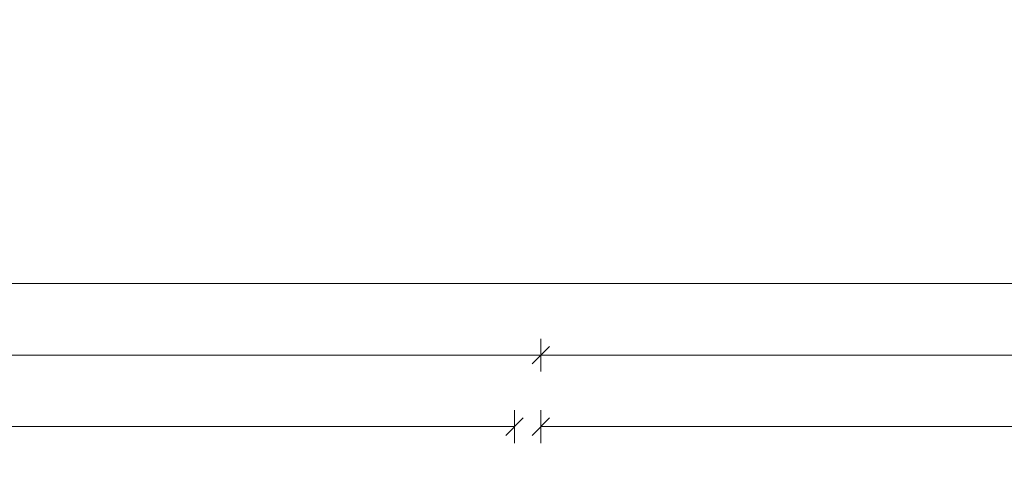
# Model space of a CAD drawing. Header units: millimetres. Extents: x -7955266 to 72030, y -46136 to 9299934.
# Tile 166 of 203: x -5108062 to -5096062, y 6639475 to 6644913. Entities that reach past the tile are written whole.
import ezdxf
from ezdxf.enums import TextEntityAlignment as Align

# ---------------------------------------------------------------- set-up
doc = ezdxf.new("R2010")
doc.units = ezdxf.units.MM
doc.header["$LTSCALE"] = 10
for name, color, linetype, lineweight in [('!XREF', 8, 'Continuous', 5), ('XREF_E_PRZ24002_rzut dachu$0$0-DACH-ISTN', 8, 'Continuous', 5), ('XREF_E_PRZ24002_rzut dachu$0$DO-HALA-WYMIAR', 8, 'Continuous', 5)]:
    doc.layers.add(name, color=color, linetype=linetype, lineweight=lineweight)
doc.styles.add('XREF_E_PRZ24002_rzut dachu$0$CP_ATTR', font='ROMANS.SHX')
doc.styles.add('XREF_E_PRZ24002_rzut dachu$0$ROMANS', font='romans.shx', dxfattribs={"width": 0.8})
doc.dimstyles.new('XREF_E_PRZ24002_rzut dachu$0$STANDARD', dxfattribs={"dimscale": 1.4, "dimtxt": 21, "dimasz": 0.5, "dimexe": 0.2, "dimexo": 0.1, "dimgap": 6, "dimtad": 1, "dimdec": 1, "dimrnd": 0.5, "dimzin": 12, "dimdsep": 46, "dimtxsty": 'XREF_E_PRZ24002_rzut dachu$0$ROMANS', "dimblk1": 'XREF_E_PRZ24002_rzut dachu$0$Q', "dimblk2": 'XREF_E_PRZ24002_rzut dachu$0$Q', "dimsah": 1, "dimcen": 0.5, "dimse1": 1, "dimse2": 1, "dimclrd": 8, "dimclre": 8, "dimclrt": 7, "dimadec": 0, "dimazin": 0, "dimtfac": 1, "dimtdec": 1, "dimtix": 1, "dimtmove": 2, "dimatfit": 3, "dimldrblk": 'XREF_E_PRZ24002_rzut dachu$0$Q', "dimfxl": 1, "dimtolj": 1, "dimtzin": 12, "dimarcsym": 0})

# ---------------------------------------------------------------- blocks, each defined once
blk = doc.blocks.new('XREF_E_PRZ24002_rzut dachu$0$Q')
for p, q in [((0, 19.99999999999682), (0, -20.00000000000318)), ((10.60660171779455, 10.60660171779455), (-10.60660171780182, -10.60660171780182))]:
    blk.add_line(p, q)
blk = doc.blocks.new('*D254')
at = {"layer": 'XREF_E_PRZ24002_rzut dachu$0$DO-HALA-WYMIAR', "color": 8, "lineweight": -2, "transparency": 16777216}
blk.add_line((-268480.6826345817, 268914.3257543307), (-265508.6826345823, 268914.3257543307), dxfattribs=at)
at = {"layer": 'XREF_E_PRZ24002_rzut dachu$0$DO-HALA-WYMIAR', "color": 8, "linetype": 'ByBlock', "lineweight": -2, "transparency": 16777216, "rotation": 180}
blk.add_blockref('XREF_E_PRZ24002_rzut dachu$0$Q', (-268481.6826345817, 268914.3257543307), dxfattribs=at)
at = {"layer": 'XREF_E_PRZ24002_rzut dachu$0$DO-HALA-WYMIAR', "color": 8, "linetype": 'ByBlock', "lineweight": -2, "transparency": 16777216}
blk.add_blockref('XREF_E_PRZ24002_rzut dachu$0$Q', (-265507.6826345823, 268914.3257543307), dxfattribs=at)
at = {"layer": 'XREF_E_PRZ24002_rzut dachu$0$DO-HALA-WYMIAR', "color": 7, "transparency": 16777216, "insert": (-266994.682634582, 268947.3257543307), "char_height": 42, "attachment_point": 5, "style": 'XREF_E_PRZ24002_rzut dachu$0$ROMANS'}
blk.add_mtext('\\A1;2974', dxfattribs=at)
blk = doc.blocks.new('*D256')
at = {"layer": 'XREF_E_PRZ24002_rzut dachu$0$DO-HALA-WYMIAR', "color": 8, "lineweight": -2, "transparency": 16777216}
blk.add_line((-268480.6826345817, 269001.4189297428), (-258174.1825840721, 269001.4189297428), dxfattribs=at)
at = {"layer": 'XREF_E_PRZ24002_rzut dachu$0$DO-HALA-WYMIAR', "color": 8, "linetype": 'ByBlock', "lineweight": -2, "transparency": 16777216, "rotation": 180}
blk.add_blockref('XREF_E_PRZ24002_rzut dachu$0$Q', (-268481.6826345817, 269001.4189297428), dxfattribs=at)
at = {"layer": 'XREF_E_PRZ24002_rzut dachu$0$DO-HALA-WYMIAR', "color": 8, "linetype": 'ByBlock', "lineweight": -2, "transparency": 16777216}
blk.add_blockref('XREF_E_PRZ24002_rzut dachu$0$Q', (-258173.1825840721, 269001.4189297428), dxfattribs=at)
at = {"layer": 'XREF_E_PRZ24002_rzut dachu$0$DO-HALA-WYMIAR', "color": 7, "transparency": 16777216, "insert": (-263327.4326093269, 269034.4189297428), "char_height": 42, "attachment_point": 5, "style": 'XREF_E_PRZ24002_rzut dachu$0$ROMANS'}
blk.add_mtext('\\A1;10308.5', dxfattribs=at)
blk = doc.blocks.new('*D272')
at = {"layer": 'XREF_E_PRZ24002_rzut dachu$0$DO-HALA-WYMIAR', "color": 8, "lineweight": -2, "transparency": 16777216}
blk.add_line((-268482.6826345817, 269001.4189297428), (-276865.68235375, 269001.4189297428), dxfattribs=at)
at = {"layer": 'XREF_E_PRZ24002_rzut dachu$0$DO-HALA-WYMIAR', "color": 8, "linetype": 'ByBlock', "lineweight": -2, "transparency": 16777216, "rotation": 180}
blk.add_blockref('XREF_E_PRZ24002_rzut dachu$0$Q', (-276866.68235375, 269001.4189297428), dxfattribs=at)
at = {"layer": 'XREF_E_PRZ24002_rzut dachu$0$DO-HALA-WYMIAR', "color": 8, "linetype": 'ByBlock', "lineweight": -2, "transparency": 16777216}
blk.add_blockref('XREF_E_PRZ24002_rzut dachu$0$Q', (-268481.6826345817, 269001.4189297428), dxfattribs=at)
at = {"layer": 'XREF_E_PRZ24002_rzut dachu$0$DO-HALA-WYMIAR', "color": 7, "transparency": 16777216, "insert": (-272674.1824941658, 269034.4189297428), "char_height": 42, "attachment_point": 5, "style": 'XREF_E_PRZ24002_rzut dachu$0$ROMANS'}
blk.add_mtext('\\A1;8385', dxfattribs=at)
blk = doc.blocks.new('*D275')
at = {"layer": 'XREF_E_PRZ24002_rzut dachu$0$DO-HALA-WYMIAR', "color": 8, "lineweight": -2, "transparency": 16777216}
blk.add_line((-268514.6826345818, 268914.3257543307), (-271286.6826346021, 268914.3257543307), dxfattribs=at)
at = {"layer": 'XREF_E_PRZ24002_rzut dachu$0$DO-HALA-WYMIAR', "color": 8, "linetype": 'ByBlock', "lineweight": -2, "transparency": 16777216, "rotation": 180}
blk.add_blockref('XREF_E_PRZ24002_rzut dachu$0$Q', (-271287.6826346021, 268914.3257543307), dxfattribs=at)
at = {"layer": 'XREF_E_PRZ24002_rzut dachu$0$DO-HALA-WYMIAR', "color": 8, "linetype": 'ByBlock', "lineweight": -2, "transparency": 16777216}
blk.add_blockref('XREF_E_PRZ24002_rzut dachu$0$Q', (-268513.6826345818, 268914.3257543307), dxfattribs=at)
at = {"layer": 'XREF_E_PRZ24002_rzut dachu$0$DO-HALA-WYMIAR', "color": 7, "transparency": 16777216, "insert": (-269900.6826345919, 268947.3257543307), "char_height": 42, "attachment_point": 5, "style": 'XREF_E_PRZ24002_rzut dachu$0$ROMANS'}
blk.add_mtext('\\A1;2774', dxfattribs=at)
blk = doc.blocks.new('*D277')
at = {"layer": 'XREF_E_PRZ24002_rzut dachu$0$DO-HALA-WYMIAR', "color": 8, "lineweight": -2, "transparency": 16777216}
blk.add_line((-258174.1825840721, 269088.5121051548), (-276865.68235375, 269088.5121051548), dxfattribs=at)
at = {"layer": 'XREF_E_PRZ24002_rzut dachu$0$DO-HALA-WYMIAR', "color": 8, "linetype": 'ByBlock', "lineweight": -2, "transparency": 16777216, "rotation": 180}
blk.add_blockref('XREF_E_PRZ24002_rzut dachu$0$Q', (-276866.68235375, 269088.5121051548), dxfattribs=at)
at = {"layer": 'XREF_E_PRZ24002_rzut dachu$0$DO-HALA-WYMIAR', "color": 8, "linetype": 'ByBlock', "lineweight": -2, "transparency": 16777216}
blk.add_blockref('XREF_E_PRZ24002_rzut dachu$0$Q', (-258173.1825840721, 269088.5121051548), dxfattribs=at)
at = {"layer": 'XREF_E_PRZ24002_rzut dachu$0$DO-HALA-WYMIAR', "color": 7, "transparency": 16777216, "insert": (-267519.9324689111, 269121.5121051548), "char_height": 42, "attachment_point": 5, "style": 'XREF_E_PRZ24002_rzut dachu$0$ROMANS'}
blk.add_mtext('\\A1;18693.5', dxfattribs=at)
blk = doc.blocks.new('XREF_E_PRZ24002_rzut dachu')
at = {"layer": 'XREF_E_PRZ24002_rzut dachu$0$0-DACH-ISTN', "linetype": 'ByBlock', "style": 'XREF_E_PRZ24002_rzut dachu$0$CP_ATTR', "flags": 9}
for tag, p, height, width in [('ARTICLE', (-279644.0530858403, 267204.1877945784), 0.01000000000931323, 3.078589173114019), ('OTHER', (-279644.0530858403, 267204.1877945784), 0.01000000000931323, 3.078589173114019), ('PRODUCER', (-279644.0530858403, 267204.1877945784), 0.01000000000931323, 3.078589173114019), ('PRODUCT-TYPE', (-279644.0530858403, 267204.1877945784), 0.01000000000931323, 3.078589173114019), ('FLOW', (-279644.0530858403, 267204.1877945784), 0.01000000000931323, 3.078589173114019), ('NAME', (-279644.0530858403, 267204.1877945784), 0.01000000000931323, 3.078589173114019), ('ARTICLE', (-279398.180961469, 267206.1877945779), 0.01000000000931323, 2.430115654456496), ('OTHER', (-279398.180961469, 267206.1877945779), 0.01000000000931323, 2.430115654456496), ('PRODUCER', (-279398.180961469, 267206.1877945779), 0.01000000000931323, 2.430115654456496), ('PRODUCT-TYPE', (-279398.180961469, 267206.1877945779), 0.01000000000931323, 2.430115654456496), ('FLOW', (-279398.180961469, 267206.1877945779), 0.01000000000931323, 2.430115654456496), ('NAME', (-279398.180961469, 267206.1877945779), 0.01000000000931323, 2.430115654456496), ('ARTICLE', (-279880.8174823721, 267079.3296396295), 0.01000000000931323, 0.5206439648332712), ('OTHER', (-279880.8174823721, 267079.3296396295), 0.01000000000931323, 0.5206439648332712), ('PRODUCER', (-279880.8174823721, 267079.3296396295), 0.01000000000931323, 0.5206439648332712), ('PRODUCT-TYPE', (-279880.8174823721, 267079.3296396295), 0.01000000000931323, 0.5206439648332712), ('FLOW', (-279880.8174823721, 267079.3296396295), 0.01000000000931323, 0.5206439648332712), ('NAME', (-279880.8174823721, 267079.3296396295), 0.01000000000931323, 0.5206439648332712), ('ARTICLE', (-279828.7530858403, 267079.3296396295), 0.0001000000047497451, 0.9999999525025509), ('OTHER', (-279828.7530858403, 267079.3296396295), 0.0001000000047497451, 0.9999999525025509), ('NAME', (-279828.7530858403, 267079.3296396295), 0.0001000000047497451, 0.9999999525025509), ('PRODUCER', (-279828.7530858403, 267079.3296396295), 0.0001000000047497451, 0.9999999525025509), ('PRODUCT-TYPE', (-279828.7530858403, 267079.3296396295), 0.0001000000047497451, 0.9999999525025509), ('FLOW', (-279828.7530858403, 267079.3296396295), 0.0001000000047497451, 0.9999999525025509), ('ARTICLE', (-279558.1809614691, 266590.1117869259), 0.0001000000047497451, 0.9999999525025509), ('NAME', (-279558.1809614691, 266590.1117869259), 0.0001000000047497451, 0.9999999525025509), ('PRODUCER', (-279558.1809614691, 266590.1117869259), 0.0001000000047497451, 0.9999999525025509), ('PRODUCT-TYPE', (-279558.1809614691, 266590.1117869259), 0.0001000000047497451, 0.9999999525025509), ('FLOW', (-279558.1809614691, 266590.1117869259), 0.0001000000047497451, 0.9999999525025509), ('OTHER', (-279558.1809614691, 266590.1117869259), 0.0001000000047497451, 0.9999999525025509), ('ARTICLE', (-280739.2665486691, 251288.9125331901), 0.0001000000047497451, 0.9999999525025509), ('OTHER', (-280739.2665486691, 251288.9125331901), 0.0001000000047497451, 0.9999999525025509), ('NAME', (-280739.2665486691, 251288.9125331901), 0.0001000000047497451, 0.9999999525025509), ('PRODUCER', (-280739.2665486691, 251288.9125331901), 0.0001000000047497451, 0.9999999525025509), ('PRODUCT-TYPE', (-280739.2665486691, 251288.9125331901), 0.0001000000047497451, 0.9999999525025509), ('FLOW', (-280739.2665486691, 251288.9125331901), 0.0001000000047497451, 0.9999999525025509), ('ARTICLE', (-280605.6504863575, 251288.9125333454), 0.0001000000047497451, 0.9999999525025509), ('OTHER', (-280605.6504863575, 251288.9125333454), 0.0001000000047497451, 0.9999999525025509), ('PRODUCER', (-280605.6504863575, 251288.9125333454), 0.0001000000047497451, 0.9999999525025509), ('PRODUCT-TYPE', (-280605.6504863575, 251288.9125333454), 0.0001000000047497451, 0.9999999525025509), ('FLOW', (-280605.6504863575, 251288.9125333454), 0.0001000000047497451, 0.9999999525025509), ('NAME', (-280605.6504863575, 251288.9125333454), 0.0001000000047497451, 0.9999999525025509), ('ARTICLE', (-279957.3813551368, 251288.9125333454), 0.0001000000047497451, 0.9999999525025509), ('OTHER', (-279957.3813551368, 251288.9125333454), 0.0001000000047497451, 0.9999999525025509), ('PRODUCER', (-279957.3813551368, 251288.9125333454), 0.0001000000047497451, 0.9999999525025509), ('PRODUCT-TYPE', (-279957.3813551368, 251288.9125333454), 0.0001000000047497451, 0.9999999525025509), ('FLOW', (-279957.3813551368, 251288.9125333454), 0.0001000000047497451, 0.9999999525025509), ('NAME', (-279957.3813551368, 251288.9125333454), 0.0001000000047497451, 0.9999999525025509)]:
    blk.add_attdef(tag, p, '', height=height, dxfattribs=dict(at, width=width))
for tag, p, height, rotation, width in [('PRODUCT-TYPE', (-279196.1941682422, 267204.1877945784), 0.0001000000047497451, 180, 0.9999999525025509), ('PRODUCER', (-279196.1941682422, 267204.1877945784), 0.0001000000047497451, 180, 0.9999999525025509), ('ARTICLE', (-279196.1941682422, 267204.1877945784), 0.0001000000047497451, 180, 0.9999999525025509), ('OTHER', (-279196.1941682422, 267204.1877945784), 0.0001000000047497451, 180, 0.9999999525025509), ('FLOW', (-279196.1941682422, 267204.1877945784), 0.0001000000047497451, 180, 0.9999999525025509), ('NAME', (-279196.1941682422, 267204.1877945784), 0.0001000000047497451, 180, 0.9999999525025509), ('PRODUCT-TYPE', (-279109.0746550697, 267204.1877945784), 0.01500000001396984, 180, 0.580796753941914), ('PRODUCER', (-279109.0746550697, 267204.1877945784), 0.01500000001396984, 180, 0.580796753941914), ('ARTICLE', (-279109.0746550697, 267204.1877945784), 0.01500000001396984, 180, 0.580796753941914), ('OTHER', (-279109.0746550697, 267204.1877945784), 0.01500000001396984, 180, 0.580796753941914), ('FLOW', (-279109.0746550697, 267204.1877945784), 0.01500000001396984, 180, 0.580796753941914), ('NAME', (-279109.0746550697, 267204.1877945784), 0.01500000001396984, 180, 0.580796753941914), ('PRODUCT-TYPE', (-279015.1693957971, 267206.1877945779), 0.0001000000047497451, 180, 0.9999999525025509), ('PRODUCER', (-279015.1693957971, 267206.1877945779), 0.0001000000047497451, 180, 0.9999999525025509), ('ARTICLE', (-279015.1693957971, 267206.1877945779), 0.0001000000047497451, 180, 0.9999999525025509), ('OTHER', (-279015.1693957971, 267206.1877945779), 0.0001000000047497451, 180, 0.9999999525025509), ('FLOW', (-279015.1693957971, 267206.1877945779), 0.0001000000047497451, 180, 0.9999999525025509), ('NAME', (-279015.1693957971, 267206.1877945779), 0.0001000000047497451, 180, 0.9999999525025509), ('PRODUCT-TYPE', (-278926.2246551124, 267206.1877945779), 0.01500000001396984, 180, 0.5929649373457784), ('PRODUCER', (-278926.2246551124, 267206.1877945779), 0.01500000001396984, 180, 0.5929649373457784), ('ARTICLE', (-278926.2246551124, 267206.1877945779), 0.01500000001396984, 180, 0.5929649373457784), ('OTHER', (-278926.2246551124, 267206.1877945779), 0.01500000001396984, 180, 0.5929649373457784), ('FLOW', (-278926.2246551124, 267206.1877945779), 0.01500000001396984, 180, 0.5929649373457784), ('NAME', (-278926.2246551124, 267206.1877945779), 0.01500000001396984, 180, 0.5929649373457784), ('PRODUCT-TYPE', (-281343.2630320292, 251313.1625331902), 0.0001000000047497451, 180, 0.9999999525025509), ('PRODUCER', (-281343.2630320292, 251313.1625331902), 0.0001000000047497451, 180, 0.9999999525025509), ('ARTICLE', (-281343.2630320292, 251313.1625331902), 0.0001000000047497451, 180, 0.9999999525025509), ('OTHER', (-281343.2630320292, 251313.1625331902), 0.0001000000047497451, 180, 0.9999999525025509), ('NAME', (-281343.2630320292, 251313.1625331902), 0.0001000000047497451, 180, 0.9999999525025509), ('FLOW', (-281343.2630320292, 251313.1625331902), 0.0001000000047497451, 180, 0.9999999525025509), ('PRODUCT-TYPE', (-281440.062336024, 251297.5069951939), 9.999998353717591e-05, 135, 1.000000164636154), ('PRODUCER', (-281440.062336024, 251297.5069951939), 9.999998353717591e-05, 135, 1.000000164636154), ('ARTICLE', (-281440.062336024, 251297.5069951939), 9.999998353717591e-05, 135, 1.000000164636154), ('OTHER', (-281440.062336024, 251297.5069951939), 9.999998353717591e-05, 135, 1.000000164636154), ('FLOW', (-281440.062336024, 251297.5069951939), 9.999998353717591e-05, 135, 1.000000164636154), ('NAME', (-281440.062336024, 251297.5069951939), 9.999998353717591e-05, 135, 1.000000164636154), ('PRODUCT-TYPE', (-281127.8785464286, 251288.9125331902), 0.0001000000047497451, 180, 0.9999999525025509), ('PRODUCER', (-281127.8785464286, 251288.9125331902), 0.0001000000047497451, 180, 0.9999999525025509), ('ARTICLE', (-281127.8785464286, 251288.9125331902), 0.0001000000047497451, 180, 0.9999999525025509), ('OTHER', (-281127.8785464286, 251288.9125331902), 0.0001000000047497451, 180, 0.9999999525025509), ('NAME', (-281127.8785464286, 251288.9125331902), 0.0001000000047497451, 180, 0.9999999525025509), ('FLOW', (-281127.8785464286, 251288.9125331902), 0.0001000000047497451, 180, 0.9999999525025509), ('ARTICLE', (-281411.2902044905, 251268.7348636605), 9.999998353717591e-05, 315, 1.000000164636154), ('NAME', (-281411.2902044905, 251268.7348636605), 9.999998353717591e-05, 315, 1.000000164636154), ('PRODUCER', (-281411.2902044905, 251268.7348636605), 9.999998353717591e-05, 315, 1.000000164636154), ('PRODUCT-TYPE', (-281411.2902044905, 251268.7348636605), 9.999998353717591e-05, 315, 1.000000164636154), ('FLOW', (-281411.2902044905, 251268.7348636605), 9.999998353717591e-05, 315, 1.000000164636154), ('OTHER', (-281411.2902044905, 251268.7348636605), 9.999998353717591e-05, 315, 1.000000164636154)]:
    blk.add_attdef(tag, p, '', height=height, rotation=rotation, dxfattribs=dict(at, width=width))
at = {"layer": 'XREF_E_PRZ24002_rzut dachu$0$0-DACH-ISTN', "linetype": 'ByBlock', "style": 'XREF_E_PRZ24002_rzut dachu$0$CP_ATTR', "text_generation_flag": 4, "width": 0.9999999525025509, "flags": 9}
for tag, p, rotation in [('PRODUCT-TYPE', (-279463.180961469, 267141.1877945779), 90), ('PRODUCER', (-279463.180961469, 267141.1877945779), 90), ('ARTICLE', (-279463.180961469, 267141.1877945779), 90), ('OTHER', (-279463.180961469, 267141.1877945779), 90), ('NAME', (-279463.180961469, 267141.1877945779), 90), ('FLOW', (-279463.180961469, 267141.1877945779), 90), ('PRODUCT-TYPE', (-281127.8785464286, 251288.9125331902), 180), ('PRODUCER', (-281127.8785464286, 251288.9125331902), 180), ('ARTICLE', (-281127.8785464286, 251288.9125331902), 180), ('OTHER', (-281127.8785464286, 251288.9125331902), 180), ('NAME', (-281127.8785464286, 251288.9125331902), 180), ('FLOW', (-281127.8785464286, 251288.9125331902), 180)]:
    blk.add_attdef(tag, p, '', height=0.0001000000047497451, rotation=rotation, dxfattribs=at)
at = {"layer": 'XREF_E_PRZ24002_rzut dachu$0$0-DACH-ISTN', "linetype": 'ByBlock', "style": 'XREF_E_PRZ24002_rzut dachu$0$CP_ATTR', "flags": 9}
for tag, p, height, rotation in [('PRODUCT-TYPE', (-279586.6821856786, 266526.1853309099), 0.002500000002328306, 180), ('PRODUCER', (-279586.6821856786, 266526.1853309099), 0.002500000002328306, 180), ('ARTICLE', (-279586.6821856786, 266526.1853309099), 0.002500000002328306, 180), ('OTHER', (-279586.6821856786, 266526.1853309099), 0.002500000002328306, 180), ('FLOW', (-279586.6821856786, 266526.1853309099), 0.002500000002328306, 180), ('NAME', (-279586.6821856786, 266526.1853309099), 0.002500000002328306, 180), ('ARTICLE', (-281440.062336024, 251297.5069951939), 0.0001, 315), ('NAME', (-281440.062336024, 251297.5069951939), 0.0001, 315), ('PRODUCER', (-281440.062336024, 251297.5069951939), 0.0001, 315), ('PRODUCT-TYPE', (-281440.062336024, 251297.5069951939), 0.0001, 315), ('FLOW', (-281440.062336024, 251297.5069951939), 0.0001, 315), ('OTHER', (-281440.062336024, 251297.5069951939), 0.0001, 315), ('PRODUCT-TYPE', (-281117.0976194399, 251288.9125331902), 0.0001, 180), ('PRODUCER', (-281117.0976194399, 251288.9125331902), 0.0001, 180), ('ARTICLE', (-281117.0976194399, 251288.9125331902), 0.0001, 180), ('OTHER', (-281117.0976194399, 251288.9125331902), 0.0001, 180), ('FLOW', (-281117.0976194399, 251288.9125331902), 0.0001, 180), ('NAME', (-281117.0976194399, 251288.9125331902), 0.0001, 180), ('PRODUCT-TYPE', (-280739.2665486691, 251288.9125331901), 0.0001, 180), ('PRODUCER', (-280739.2665486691, 251288.9125331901), 0.0001, 180), ('ARTICLE', (-280739.2665486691, 251288.9125331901), 0.0001, 180), ('OTHER', (-280739.2665486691, 251288.9125331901), 0.0001, 180), ('FLOW', (-280739.2665486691, 251288.9125331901), 0.0001, 180), ('NAME', (-280739.2665486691, 251288.9125331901), 0.0001, 180), ('PRODUCT-TYPE', (-279957.3813551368, 251288.9125333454), 0.0001, 180), ('PRODUCER', (-279957.3813551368, 251288.9125333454), 0.0001, 180), ('ARTICLE', (-279957.3813551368, 251288.9125333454), 0.0001, 180), ('OTHER', (-279957.3813551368, 251288.9125333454), 0.0001, 180), ('FLOW', (-279957.3813551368, 251288.9125333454), 0.0001, 180), ('NAME', (-279957.3813551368, 251288.9125333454), 0.0001, 180)]:
    blk.add_attdef(tag, p, '', height=height, rotation=rotation, dxfattribs=at)
at = {"layer": 'XREF_E_PRZ24002_rzut dachu$0$0-DACH-ISTN', "linetype": 'ByBlock', "style": 'XREF_E_PRZ24002_rzut dachu$0$CP_ATTR'}
for tag, p, height, flags in [('VAL', (-281520.0315226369, 251451.2538443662), 5e-05, 1), ('NAME', (-281520.0315226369, 251451.2537995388), 5e-05, 1), ('FLOW', (-281520.031525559, 251451.2537610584), 5e-05, 1), ('CHARACTER', (-281520.031525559, 251451.2537214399), 5e-05, 1), ('TEMPERATURE', (-281520.031525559, 251451.253674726), 5e-05, 1), ('NUMBER', (-281520.031525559, 251451.2536351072), 5e-05, 1), ('PRODUCT-TYPE', (-281520.031525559, 251451.2535913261), 5e-05, 1), ('ORDER-NO', (-281520.031525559, 251451.2535455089), 5e-05, 1), ('H', (-281520.0313761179, 251451.2537995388), 5e-05, 1), ('PN', (-281520.0313331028, 251451.2537995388), 5e-05, 1), ('PRODUCER', (-281520.0313379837, 251451.2537610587), 5e-05, 1), ('VOLTAGE', (-281520.0312765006, 251451.253632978), 5e-05, 1), ('ARTICLE', (-281520.0312587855, 251451.2538079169), 5e-05, 1), ('WEIGHT', (-281520.0312379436, 251451.2537194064), 5e-05, 1), ('GROUP', (-281520.0312306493, 251451.2536756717), 5e-05, 1), ('POWER', (-281520.0312296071, 251451.2535403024), 5e-05, 1), ('DN', (-281520.0311316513, 251451.2535850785), 5e-05, 1), ('ARTICLE', (-281343.2630320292, 251313.1625331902), 0.0001, 9), ('NAME', (-281343.2630320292, 251313.1625331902), 0.0001, 9), ('PRODUCER', (-281343.2630320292, 251313.1625331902), 0.0001, 9), ('PRODUCT-TYPE', (-281343.2630320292, 251313.1625331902), 0.0001, 9), ('FLOW', (-281343.2630320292, 251313.1625331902), 0.0001, 9), ('OTHER', (-281343.2630320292, 251313.1625331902), 0.0001, 9), ('ARTICLE', (-281127.8785464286, 251288.9125331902), 0.0001, 9), ('OTHER', (-281127.8785464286, 251288.9125331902), 0.0001, 9), ('NAME', (-281127.8785464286, 251288.9125331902), 0.0001, 9), ('PRODUCER', (-281127.8785464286, 251288.9125331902), 0.0001, 9), ('PRODUCT-TYPE', (-281127.8785464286, 251288.9125331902), 0.0001, 9), ('FLOW', (-281127.8785464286, 251288.9125331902), 0.0001, 9), ('ARTICLE', (-280750.0474756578, 251288.9125331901), 0.0001, 9), ('OTHER', (-280750.0474756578, 251288.9125331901), 0.0001, 9), ('NAME', (-280750.0474756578, 251288.9125331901), 0.0001, 9), ('PRODUCER', (-280750.0474756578, 251288.9125331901), 0.0001, 9), ('PRODUCT-TYPE', (-280750.0474756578, 251288.9125331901), 0.0001, 9), ('FLOW', (-280750.0474756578, 251288.9125331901), 0.0001, 9), ('ARTICLE', (-280647.2665486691, 251288.9125333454), 0.0001, 9), ('OTHER', (-280647.2665486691, 251288.9125333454), 0.0001, 9), ('PRODUCER', (-280647.2665486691, 251288.9125333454), 0.0001, 9), ('PRODUCT-TYPE', (-280647.2665486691, 251288.9125333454), 0.0001, 9), ('FLOW', (-280647.2665486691, 251288.9125333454), 0.0001, 9), ('NAME', (-280647.2665486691, 251288.9125333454), 0.0001, 9), ('ARTICLE', (-281393.6125349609, 251261.4125331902), 0.0001, 9), ('OTHER', (-281393.6125349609, 251261.4125331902), 0.0001, 9), ('NAME', (-281393.6125349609, 251261.4125331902), 0.0001, 9), ('PRODUCER', (-281393.6125349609, 251261.4125331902), 0.0001, 9), ('PRODUCT-TYPE', (-281393.6125349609, 251261.4125331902), 0.0001, 9), ('FLOW', (-281393.6125349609, 251261.4125331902), 0.0001, 9), ('VAL', (-281345.5026802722, 250753.9798198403), 5e-05, 1), ('FLOW', (-281345.5026831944, 250753.9797365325), 5e-05, 1), ('CHARACTER', (-281345.5026831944, 250753.979696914), 5e-05, 1), ('TEMPERATURE', (-281345.5026831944, 250753.9796502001), 5e-05, 1), ('NUMBER', (-281345.5026831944, 250753.9796105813), 5e-05, 1), ('PRODUCT-TYPE', (-281345.5026831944, 250753.9795668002), 5e-05, 1), ('ORDER-NO', (-281345.5026831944, 250753.979520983), 5e-05, 1), ('NAME', (-281345.5026802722, 250753.9797750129), 5e-05, 1), ('H', (-281345.5025337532, 250753.9797750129), 5e-05, 1), ('PRODUCER', (-281345.5024956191, 250753.9797365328), 5e-05, 1), ('PN', (-281345.5024907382, 250753.9797750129), 5e-05, 1), ('VOLTAGE', (-281345.5024341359, 250753.9796084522), 5e-05, 1), ('ARTICLE', (-281345.5024164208, 250753.979783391), 5e-05, 1), ('WEIGHT', (-281345.502395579, 250753.9796948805), 5e-05, 1), ('GROUP', (-281345.5023882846, 250753.9796511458), 5e-05, 1), ('POWER', (-281345.5023872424, 250753.9795157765), 5e-05, 1), ('DN', (-281345.5022892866, 250753.9795605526), 5e-05, 1)]:
    blk.add_attdef(tag, p, '', height=height, dxfattribs=dict(at, flags=flags))
at = {"layer": 'XREF_E_PRZ24002_rzut dachu$0$0-DACH-ISTN', "linetype": 'ByBlock', "style": 'XREF_E_PRZ24002_rzut dachu$0$CP_ATTR', "text_generation_flag": 4, "width": 0.9999999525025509, "flags": 9}
for tag in ['ARTICLE', 'OTHER', 'NAME', 'PRODUCER', 'PRODUCT-TYPE', 'FLOW']:
    blk.add_attdef(tag, (-280739.2665486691, 251288.9125331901), '', height=0.0001000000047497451, dxfattribs=at)
at = {"layer": 'XREF_E_PRZ24002_rzut dachu$0$0-DACH-ISTN', "linetype": 'ByBlock', "style": 'XREF_E_PRZ24002_rzut dachu$0$CP_ATTR', "flags": 9}
for tag, p in [('ORDER-NO', (-280584.3265687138, 251288.164607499)), ('PRODUCER', (-280584.3261833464, 251288.1600992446)), ('GROUP', (-280584.325503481, 251288.175978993)), ('PRODUCT-TYPE', (-280584.3255588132, 251288.1688363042)), ('ARTICLE', (-280584.3252772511, 251288.172336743)), ('NUMBER', (-280584.3250538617, 251288.1795038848)), ('NAME', (-280584.3246751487, 251288.1836389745)), ('TEMPERATURE', (-280584.3145761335, 251288.183491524)), ('FLOW', (-280584.3121592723, 251288.1757186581)), ('CHARACTER', (-280584.3112939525, 251288.172636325)), ('VOLTAGE', (-280584.3065077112, 251288.1607085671)), ('POWER', (-280584.3058639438, 251288.164694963)), ('OTHER', (-280584.3046278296, 251288.179787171)), ('DN', (-280584.2994389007, 251288.1689706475)), ('PN', (-280584.2991510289, 251288.1761193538))]:
    blk.add_attdef(tag, text='', height=0.002, dxfattribs=at).set_placement(p, align=Align.MIDDLE_LEFT)
for tag, height, width, p in [('ORDER-NO', 0.001574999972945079, 1.000000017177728, (-279928.7762760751, 251288.3235417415)), ('PRODUCER', 0.00157500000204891, 0.999999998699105, (-279928.775972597, 251288.3199914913)), ('GROUP', 0.00157500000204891, 0.999999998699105, (-279928.775437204, 251288.332496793)), ('PRODUCT-TYPE', 0.00157500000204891, 0.999999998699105, (-279928.7754807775, 251288.3268719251)), ('ARTICLE', 0.00157500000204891, 0.999999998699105, (-279928.7752590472, 251288.3296285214)), ('NUMBER', 0.00157500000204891, 0.999999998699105, (-279928.7750831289, 251288.3352726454)), ('NAME', 0.00157500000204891, 0.999999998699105, (-279928.7747848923, 251288.3385290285)), ('TEMPERATURE', 0.00157500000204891, 0.999999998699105, (-279928.7668319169, 251288.338412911)), ('FLOW', 0.00157500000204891, 0.999999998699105, (-279928.7649286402, 251288.3322917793)), ('CHARACTER', 0.00157500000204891, 0.999999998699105, (-279928.7642472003, 251288.3298644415)), ('VOLTAGE', 0.00157500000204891, 0.999999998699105, (-279928.7604780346, 251288.3204713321)), ('POWER', 0.00157500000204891, 0.999999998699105, (-279928.759971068, 251288.3236106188)), ('OTHER', 0.00157500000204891, 0.999999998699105, (-279928.7589976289, 251288.335495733)), ('DN', 0.00157500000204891, 0.999999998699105, (-279928.7549113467, 251288.3269777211)), ('PN', 0.00157500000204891, 0.999999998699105, (-279928.7546846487, 251288.3326073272))]:
    blk.add_attdef(tag, text='', height=height, dxfattribs=dict(at, width=width)).set_placement(p, align=Align.MIDDLE_LEFT)
at = {"layer": 'XREF_E_PRZ24002_rzut dachu$0$DO-HALA-WYMIAR'}
for base, p1, p2, picture, middle in [((-276866.68235375, 269088.5121051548), (-258173.1825840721, 268549.644602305, -5.044031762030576e-06), (-276866.68235375, 267647.2529676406, -5.044031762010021e-06), '*D277', (-267519.9324689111, 269121.5121051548)), ((-276866.68235375, 269001.4189297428), (-268481.6826345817, 268736.7024147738, -5.044031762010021e-06), (-276866.68235375, 267647.2529676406, -5.044031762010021e-06), '*D272', (-272674.1824941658, 269034.4189297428)), ((-258173.1825840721, 269001.4189297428, 1.101591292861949e-05), (-268481.6826345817, 268736.7024147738, -5.044031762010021e-06), (-258173.1825840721, 268549.644602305, -5.044031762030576e-06), '*D256', (-263327.4326093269, 269034.4189297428, 1.101591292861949e-05)), ((-271287.6826346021, 268914.3257543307), (-268513.6826345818, 268894.3257543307, 1.101591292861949e-05), (-271287.6826346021, 268894.3257543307, -5.044031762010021e-06), '*D275', (-269900.6826345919, 268947.3257543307)), ((-265507.6826345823, 268914.3257543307, 1.101591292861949e-05), (-268481.6826345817, 268654.6447043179, -5.044031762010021e-06), (-265507.6826345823, 268622.058168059, 1.101591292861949e-05), '*D254', (-266994.682634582, 268947.3257543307, 1.101591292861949e-05))]:
    dim = blk.add_linear_dim(base=base, p1=p1, p2=p2, dimstyle='XREF_E_PRZ24002_rzut dachu$0$STANDARD', override={"dimscale": 2}, dxfattribs=at)
    dim.commit()
    dim.dimension.update_dxf_attribs({"geometry": picture, "text_midpoint": middle})

msp = doc.modelspace()

# ---------------------------------------------------------------- block references
at = {"layer": '!XREF', "xscale": 10, "yscale": 10, "zscale": 10}
msp.add_blockref('XREF_E_PRZ24002_rzut dachu', (-2416894.037204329, 3950814.317905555, 5.044031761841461e-05), dxfattribs=at)

doc.saveas('drawing.dxf')
